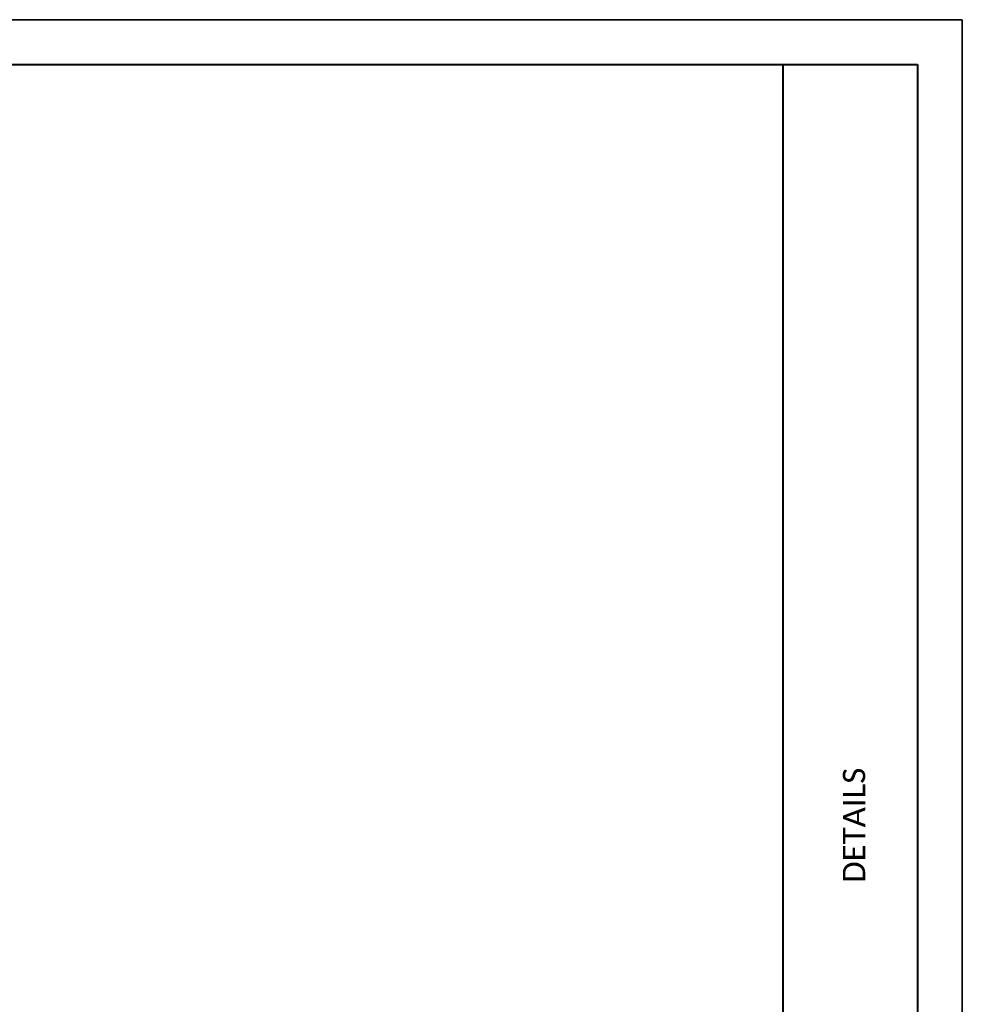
# Paper-space layout 'DETAILS' of a CAD drawing. Header units: feet. Extents: x -0.4 to 48.6, y -25.2 to 23.8.
# Tile 7 of 8: x 24.1 to 35.6, y 11.8 to 23.8. Entities that reach past the tile are written whole.
import ezdxf

# ---------------------------------------------------------------- set-up
doc = ezdxf.new("R2010")
doc.units = ezdxf.units.FT
doc.header["$MEASUREMENT"] = 0
doc.layers.add('SH_Border', color=7, linetype='Continuous', lineweight=40)
doc.layers.add('SH_Data', color=7, linetype='Continuous', lineweight=0)
doc.styles.add('Style-Calibri', font='calibri.ttf')

# ---------------------------------------------------------------- blocks, each defined once
blk = doc.blocks.new('BORDER_1')
at = {"flags": 128}
blk.add_lwpolyline([(0, 0), (36, 0), (36, 24), (0, 24)], close=True, dxfattribs=at)
at = {"layer": 'SH_Border', "color": 7, "linetype": 'Continuous', "lineweight": 40}
blk.add_line((33.81818181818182, 0.5454545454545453), (33.81818181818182, 23.45454545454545), dxfattribs=at)
at = {"layer": 'SH_Border', "color": 7, "linetype": 'Continuous', "lineweight": 40, "flags": 128}
blk.add_lwpolyline([(35.45454545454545, 23.45454545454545), (35.45454545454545, 0.5454545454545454), (1.636363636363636, 0.5454545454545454), (1.636363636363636, 23.45454545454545)], close=True, dxfattribs=at)
at = {"layer": 'SH_Data', "color": 7, "linetype": 'Continuous', "lineweight": 0, "insert": (34.68181818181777, 14.18181818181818), "char_height": 0.2727272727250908, "attachment_point": 5, "rotation": 90, "line_spacing_factor": 0.6, "style": 'Style-Calibri'}
blk.add_mtext('DETAILS', dxfattribs=at)

psp = doc.layouts.new('DETAILS')

# ---------------------------------------------------------------- linework, layer by layer
at = {"layer": 'Defpoints'}
psp.add_lwpolyline([(-0.3937010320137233, 23.8031504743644), (35.60629896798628, 23.8031504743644), (35.60629896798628, -0.1968495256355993), (-0.3937010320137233, -0.1968495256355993)], close=True, dxfattribs=at)

# ---------------------------------------------------------------- block references
psp.add_blockref('BORDER_1', (-0.3937010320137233, -0.1968495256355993))

doc.saveas('drawing.dxf')
